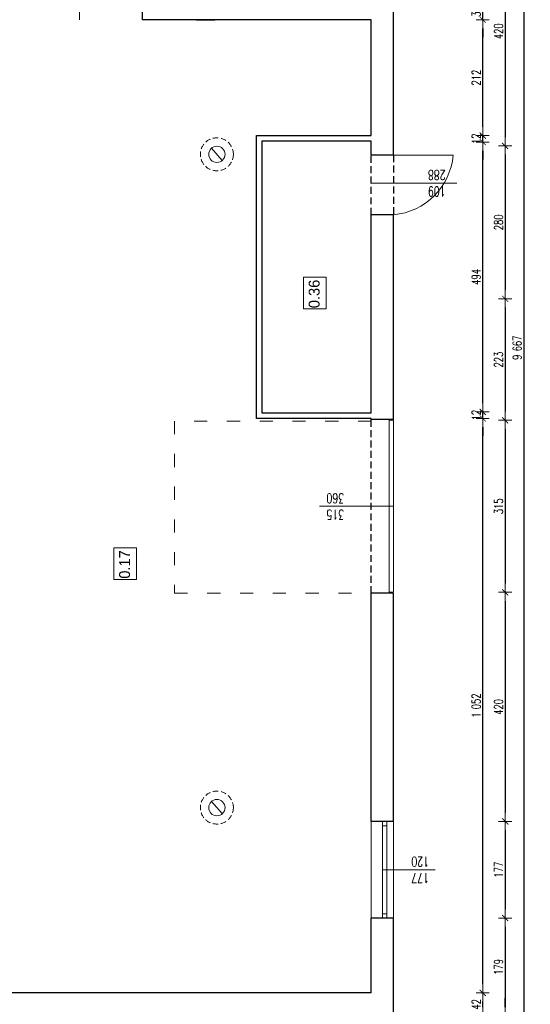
# Model space of a CAD drawing. Header units: millimetres. Extents: x -2948 to 78628, y 64669 to 215420.
# Tile 101 of 256: x 56661 to 57596, y 91853 to 93656. Entities that reach past the tile are written whole.
import ezdxf

# ---------------------------------------------------------------- set-up
doc = ezdxf.new("R2010")
doc.units = ezdxf.units.MM
for name, pattern in [('ACAD_ISO03W100', [30, 12, -18]), ('DASHED2', [0.375, 0.25, -0.125]), ('HIDDEN', [9.525, 6.35, -3.175])]:
    doc.linetypes.add(name, pattern=pattern)
for name, color, linetype, lineweight in [('-stolarka', 103, 'Continuous', 13), ('1_OPIS_OKNA', 60, 'Continuous', 13), ('kominy', 7, 'Continuous', 9), ('NOWE SCIANY', 3, 'Continuous', 13), ('OPIS', 2, 'Continuous', 13), ('pomiwszczenia', 95, 'Continuous', 20), ('POMOC', 1, 'Continuous', 13), ('SCIANY', 7, 'Continuous', 30), ('STOLARKA', 3, 'Continuous', 13), ('stolarka opis', 60, 'Continuous', 13), ('WYMIAR', 5, 'Continuous', 13), ('ŚCIANY', 7, 'Continuous', 30)]:
    doc.layers.add(name, color=color, linetype=linetype, lineweight=lineweight)
doc.layers.add('pomocnicza', color=4, linetype='Continuous')
doc.styles.add('style2', font='romans.shx', dxfattribs={"width": 0.7})
doc.dimstyles.new('100', dxfattribs={"dimscale": 80, "dimtxt": 0.2, "dimasz": 0.2, "dimexe": 1.25, "dimexo": 0.625, "dimgap": 0.05, "dimtad": 1, "dimdec": 0, "dimdsep": 46, "dimlunit": 6, "dimtxsty": 'style2', "dimblk1": 'TICK', "dimblk2": 'TICK', "dimsah": 1, "dimcen": 0.2, "dimse1": 1, "dimse2": 1, "dimclrd": 256, "dimclrt": 2, "dimadec": 0, "dimazin": 0, "dimtfac": 1, "dimtdec": 0, "dimtix": 1, "dimtmove": 1, "dimatfit": 0, "dimldrblk": 'DOTSMALL', "dimfxl": 1, "dimtolj": 1, "dimtzin": 0, "dimarcsym": 0})

# ---------------------------------------------------------------- blocks, each defined once
blk = doc.blocks.new('TICK')
at = {"color": 5}
for p, q in [((-1, 0), (1, 0)), ((0, -0.75), (0, 0.75))]:
    blk.add_line(p, q, dxfattribs=at)
at = {"const_width": 0.1}
blk.add_lwpolyline([(-0.35, -0.35), (0.35, 0.35)], dxfattribs=at)
blk = doc.blocks.new('*D1341')
at = {"layer": 'Defpoints', "color": 0, "ltscale": 2, "transparency": 16777216}
for p in [(57386, 93845.2), (57386, 93425.2), (57549.6, 93425.2)]:
    blk.add_point(p, dxfattribs=at)
at = {"layer": 'WYMIAR', "lineweight": -2, "ltscale": 2, "transparency": 16777216}
blk.add_line((57549.6, 93829.2), (57549.6, 93441.2), dxfattribs=at)
at = {"layer": 'WYMIAR', "lineweight": -2, "ltscale": 2, "transparency": 16777216, "xscale": 16, "yscale": 16, "zscale": 16}
for p, rotation in [((57549.6, 93845.2), 90), ((57549.6, 93425.2), 270)]:
    blk.add_blockref('TICK', p, dxfattribs=dict(at, rotation=rotation))
at = {"layer": 'WYMIAR', "color": 2, "ltscale": 2, "transparency": 16777216, "insert": (57537.6, 93635.2), "char_height": 16, "attachment_point": 5, "rotation": 90, "style": 'style2'}
blk.add_mtext('\\A1;420', dxfattribs=at)
blk = doc.blocks.new('_DotSmall')
at = {"layer": 'OPIS', "color": 0, "const_width": 0.5}
blk.add_lwpolyline([(-0.0625, 0, 1), (0.0625, 0, 1)], format="xyb", close=True, dxfattribs=at)
blk = doc.blocks.new('*D1342')
at = {"layer": 'Defpoints', "color": 0, "ltscale": 2, "transparency": 16777216}
for p in [(57386, 93425.2), (57386, 93145.2), (57549.6, 93145.2)]:
    blk.add_point(p, dxfattribs=at)
at = {"layer": 'WYMIAR', "lineweight": -2, "ltscale": 2, "transparency": 16777216}
blk.add_line((57549.6, 93409.2), (57549.6, 93161.2), dxfattribs=at)
at = {"layer": 'WYMIAR', "lineweight": -2, "ltscale": 2, "transparency": 16777216, "xscale": 16, "yscale": 16, "zscale": 16}
for p, rotation in [((57549.6, 93425.2), 90), ((57549.6, 93145.2), 270)]:
    blk.add_blockref('TICK', p, dxfattribs=dict(at, rotation=rotation))
at = {"layer": 'WYMIAR', "color": 2, "ltscale": 2, "transparency": 16777216, "insert": (57537.6, 93285.2), "char_height": 16, "attachment_point": 5, "rotation": 90, "style": 'style2'}
blk.add_mtext('\\A1;280', dxfattribs=at)
blk = doc.blocks.new('*D1343')
at = {"layer": 'Defpoints', "color": 0, "ltscale": 2, "transparency": 16777216}
for p in [(57386, 93145.2), (57386, 92922.7), (57549.6, 92922.7)]:
    blk.add_point(p, dxfattribs=at)
at = {"layer": 'WYMIAR', "lineweight": -2, "ltscale": 2, "transparency": 16777216}
blk.add_line((57549.6, 93129.2), (57549.6, 92938.7), dxfattribs=at)
at = {"layer": 'WYMIAR', "lineweight": -2, "ltscale": 2, "transparency": 16777216, "xscale": 16, "yscale": 16, "zscale": 16}
for p, rotation in [((57549.6, 93145.2), 90), ((57549.6, 92922.7), 270)]:
    blk.add_blockref('TICK', p, dxfattribs=dict(at, rotation=rotation))
at = {"layer": 'WYMIAR', "color": 2, "ltscale": 2, "transparency": 16777216, "insert": (57537.6, 93033.9), "char_height": 16, "attachment_point": 5, "rotation": 90, "style": 'style2'}
blk.add_mtext('\\A1;223', dxfattribs=at)
blk = doc.blocks.new('*D1344')
at = {"layer": 'Defpoints', "color": 0, "ltscale": 2, "transparency": 16777216}
for p in [(57386, 92922.7), (57386, 92607.7), (57549.6, 92607.7)]:
    blk.add_point(p, dxfattribs=at)
at = {"layer": 'WYMIAR', "lineweight": -2, "ltscale": 2, "transparency": 16777216}
blk.add_line((57549.6, 92906.7), (57549.6, 92623.7), dxfattribs=at)
at = {"layer": 'WYMIAR', "lineweight": -2, "ltscale": 2, "transparency": 16777216, "xscale": 16, "yscale": 16, "zscale": 16}
for p, rotation in [((57549.6, 92922.7), 90), ((57549.6, 92607.7), 270)]:
    blk.add_blockref('TICK', p, dxfattribs=dict(at, rotation=rotation))
at = {"layer": 'WYMIAR', "color": 2, "ltscale": 2, "transparency": 16777216, "insert": (57537.6, 92765.2), "char_height": 16, "attachment_point": 5, "rotation": 90, "style": 'style2'}
blk.add_mtext('\\A1;315', dxfattribs=at)
blk = doc.blocks.new('*D1345')
at = {"layer": 'Defpoints', "color": 0, "ltscale": 2, "transparency": 16777216}
for p in [(57386, 92607.7), (57386, 92188.2), (57549.6, 92188.2)]:
    blk.add_point(p, dxfattribs=at)
at = {"layer": 'WYMIAR', "lineweight": -2, "ltscale": 2, "transparency": 16777216}
blk.add_line((57549.6, 92591.7), (57549.6, 92204.2), dxfattribs=at)
at = {"layer": 'WYMIAR', "lineweight": -2, "ltscale": 2, "transparency": 16777216, "xscale": 16, "yscale": 16, "zscale": 16}
for p, rotation in [((57549.6, 92607.7), 90), ((57549.6, 92188.2), 270)]:
    blk.add_blockref('TICK', p, dxfattribs=dict(at, rotation=rotation))
at = {"layer": 'WYMIAR', "color": 2, "ltscale": 2, "transparency": 16777216, "insert": (57537.6, 92397.9), "char_height": 16, "attachment_point": 5, "rotation": 90, "style": 'style2'}
blk.add_mtext('\\A1;420', dxfattribs=at)
blk = doc.blocks.new('*D1346')
at = {"layer": 'Defpoints', "color": 0, "ltscale": 2, "transparency": 16777216}
for p in [(57386, 92188.2), (57386, 92011.2), (57549.6, 92011.2)]:
    blk.add_point(p, dxfattribs=at)
at = {"layer": 'WYMIAR', "lineweight": -2, "ltscale": 2, "transparency": 16777216}
blk.add_line((57549.6, 92172.2), (57549.6, 92027.2), dxfattribs=at)
at = {"layer": 'WYMIAR', "lineweight": -2, "ltscale": 2, "transparency": 16777216, "xscale": 16, "yscale": 16, "zscale": 16}
for p, rotation in [((57549.6, 92188.2), 90), ((57549.6, 92011.2), 270)]:
    blk.add_blockref('TICK', p, dxfattribs=dict(at, rotation=rotation))
at = {"layer": 'WYMIAR', "color": 2, "ltscale": 2, "transparency": 16777216, "insert": (57537.6, 92099.7), "char_height": 16, "attachment_point": 5, "rotation": 90, "style": 'style2'}
blk.add_mtext('\\A1;177', dxfattribs=at)
blk = doc.blocks.new('*D1347')
at = {"layer": 'Defpoints', "color": 0, "ltscale": 2, "transparency": 16777216}
for p in [(57386, 92011.2), (57358.1, 91832.2), (57549.6, 91832.2)]:
    blk.add_point(p, dxfattribs=at)
at = {"layer": 'WYMIAR', "lineweight": -2, "ltscale": 2, "transparency": 16777216}
blk.add_line((57549.6, 91995.2), (57549.6, 91848.2), dxfattribs=at)
at = {"layer": 'WYMIAR', "lineweight": -2, "ltscale": 2, "transparency": 16777216, "xscale": 16, "yscale": 16, "zscale": 16}
for p, rotation in [((57549.6, 92011.2), 90), ((57549.6, 91832.2), 270)]:
    blk.add_blockref('TICK', p, dxfattribs=dict(at, rotation=rotation))
at = {"layer": 'WYMIAR', "color": 2, "ltscale": 2, "transparency": 16777216, "insert": (57537.6, 91921.7), "char_height": 16, "attachment_point": 5, "rotation": 90, "style": 'style2'}
blk.add_mtext('\\A1;179', dxfattribs=at)
blk = doc.blocks.new('*D1348')
at = {"layer": 'Defpoints', "color": 0, "ltscale": 2, "transparency": 16777216}
for p in [(57358.1, 91832.2), (57547.4, 91802.2), (57549.6, 91802.2)]:
    blk.add_point(p, dxfattribs=at)
at = {"layer": 'WYMIAR', "lineweight": -2, "ltscale": 2, "transparency": 16777216}
for p, q in [((57549.6, 91848.2), (57549.6, 91864.2)), ((57549.6, 91832.2), (57549.6, 91802.2)), ((57549.6, 91786.2), (57549.6, 91770.2))]:
    blk.add_line(p, q, dxfattribs=at)
at = {"layer": 'WYMIAR', "lineweight": -2, "ltscale": 2, "transparency": 16777216, "xscale": 16, "yscale": 16, "zscale": 16}
for p, rotation in [((57549.6, 91832.2), 270), ((57549.6, 91802.2), 90)]:
    blk.add_blockref('TICK', p, dxfattribs=dict(at, rotation=rotation))
at = {"layer": 'WYMIAR', "color": 2, "ltscale": 2, "transparency": 16777216, "insert": (57537.6, 91817.2), "char_height": 16, "attachment_point": 5, "rotation": 90, "style": 'style2'}
blk.add_mtext('\\A1;30', dxfattribs=at)
blk = doc.blocks.new('*D1199')
at = {"layer": 'Defpoints', "color": 0, "ltscale": 2, "transparency": 16777216}
for p in [(57372, 97889.2), (57372, 88222.2), (57583.6, 88222.2)]:
    blk.add_point(p, dxfattribs=at)
at = {"layer": 'WYMIAR', "lineweight": -2, "ltscale": 2, "transparency": 16777216}
blk.add_line((57583.6, 97873.2), (57583.6, 88238.2), dxfattribs=at)
at = {"layer": 'WYMIAR', "lineweight": -2, "ltscale": 2, "transparency": 16777216, "xscale": 16, "yscale": 16, "zscale": 16}
for p, rotation in [((57583.6, 97889.2), 90), ((57583.6, 88222.2), 270)]:
    blk.add_blockref('TICK', p, dxfattribs=dict(at, rotation=rotation))
at = {"layer": 'WYMIAR', "color": 2, "ltscale": 2, "transparency": 16777216, "insert": (57571.6, 93055.7), "char_height": 16, "attachment_point": 5, "rotation": 90, "style": 'style2'}
blk.add_mtext('\\A1;9\xa0667', dxfattribs=at)
blk = doc.blocks.new('*D1254')
at = {"layer": 'Defpoints', "color": 0, "ltscale": 2, "transparency": 16777216}
for p in [(57304.3, 91874.2), (57508.6, 91874.2), (57304.3, 91832.2)]:
    blk.add_point(p, dxfattribs=at)
at = {"layer": 'WYMIAR', "lineweight": -2, "ltscale": 2, "transparency": 16777216}
blk.add_line((57508.6, 91848.2), (57508.6, 91858.2), dxfattribs=at)
at = {"layer": 'WYMIAR', "lineweight": -2, "ltscale": 2, "transparency": 16777216, "xscale": 16, "yscale": 16, "zscale": 16}
for p, rotation in [((57508.6, 91874.2), 90), ((57508.6, 91832.2), 270)]:
    blk.add_blockref('TICK', p, dxfattribs=dict(at, rotation=rotation))
at = {"layer": 'WYMIAR', "color": 2, "ltscale": 2, "transparency": 16777216, "insert": (57496.6, 91853.2), "char_height": 16, "attachment_point": 5, "rotation": 90, "style": 'style2'}
blk.add_mtext('\\A1;42', dxfattribs=at)
blk = doc.blocks.new('*D1255')
at = {"layer": 'Defpoints', "color": 0, "ltscale": 2, "transparency": 16777216}
for p in [(57304.3, 92926.2), (57508.6, 92926.2), (57304.3, 91874.2)]:
    blk.add_point(p, dxfattribs=at)
at = {"layer": 'WYMIAR', "lineweight": -2, "ltscale": 2, "transparency": 16777216}
blk.add_line((57508.6, 91890.2), (57508.6, 92910.2), dxfattribs=at)
at = {"layer": 'WYMIAR', "lineweight": -2, "ltscale": 2, "transparency": 16777216, "xscale": 16, "yscale": 16, "zscale": 16}
for p, rotation in [((57508.6, 92926.2), 90), ((57508.6, 91874.2), 270)]:
    blk.add_blockref('TICK', p, dxfattribs=dict(at, rotation=rotation))
at = {"layer": 'WYMIAR', "color": 2, "ltscale": 2, "transparency": 16777216, "insert": (57496.6, 92400.2), "char_height": 16, "attachment_point": 5, "rotation": 90, "style": 'style2'}
blk.add_mtext('\\A1;1\xa0052', dxfattribs=at)
blk = doc.blocks.new('*D1256')
at = {"layer": 'Defpoints', "color": 0, "ltscale": 2, "transparency": 16777216}
for p in [(57304.3, 92938.2), (57508.6, 92938.2), (57304.3, 92926.2)]:
    blk.add_point(p, dxfattribs=at)
at = {"layer": 'WYMIAR', "lineweight": -2, "ltscale": 2, "transparency": 16777216}
for p, q in [((57508.6, 92954.2), (57508.6, 92970.2)), ((57508.6, 92926.2), (57508.6, 92938.2)), ((57508.6, 92910.2), (57508.6, 92894.2))]:
    blk.add_line(p, q, dxfattribs=at)
at = {"layer": 'WYMIAR', "lineweight": -2, "ltscale": 2, "transparency": 16777216, "xscale": 16, "yscale": 16, "zscale": 16}
for p, rotation in [((57508.6, 92938.2), 270), ((57508.6, 92926.2), 90)]:
    blk.add_blockref('TICK', p, dxfattribs=dict(at, rotation=rotation))
at = {"layer": 'WYMIAR', "color": 2, "ltscale": 2, "transparency": 16777216, "insert": (57496.6, 92932.2), "char_height": 16, "attachment_point": 5, "rotation": 90, "style": 'style2'}
blk.add_mtext('\\A1;12', dxfattribs=at)
blk = doc.blocks.new('*D1257')
at = {"layer": 'Defpoints', "color": 0, "ltscale": 2, "transparency": 16777216}
for p in [(57304.3, 93432.2), (57508.6, 93432.2), (57304.3, 92938.2)]:
    blk.add_point(p, dxfattribs=at)
at = {"layer": 'WYMIAR', "lineweight": -2, "ltscale": 2, "transparency": 16777216}
blk.add_line((57508.6, 92954.2), (57508.6, 93416.2), dxfattribs=at)
at = {"layer": 'WYMIAR', "lineweight": -2, "ltscale": 2, "transparency": 16777216, "xscale": 16, "yscale": 16, "zscale": 16}
for p, rotation in [((57508.6, 93432.2), 90), ((57508.6, 92938.2), 270)]:
    blk.add_blockref('TICK', p, dxfattribs=dict(at, rotation=rotation))
at = {"layer": 'WYMIAR', "color": 2, "ltscale": 2, "transparency": 16777216, "insert": (57496.6, 93185.2), "char_height": 16, "attachment_point": 5, "rotation": 90, "style": 'style2'}
blk.add_mtext('\\A1;494', dxfattribs=at)
blk = doc.blocks.new('*D1258')
at = {"layer": 'Defpoints', "color": 0, "ltscale": 2, "transparency": 16777216}
for p in [(57304.3, 93444.2), (57508.6, 93444.2), (57304.3, 93432.2)]:
    blk.add_point(p, dxfattribs=at)
at = {"layer": 'WYMIAR', "lineweight": -2, "ltscale": 2, "transparency": 16777216}
for p, q in [((57508.6, 93460.2), (57508.6, 93476.2)), ((57508.6, 93432.2), (57508.6, 93444.2)), ((57508.6, 93416.2), (57508.6, 93400.2))]:
    blk.add_line(p, q, dxfattribs=at)
at = {"layer": 'WYMIAR', "lineweight": -2, "ltscale": 2, "transparency": 16777216, "xscale": 16, "yscale": 16, "zscale": 16}
for p, rotation in [((57508.6, 93444.2), 270), ((57508.6, 93432.2), 90)]:
    blk.add_blockref('TICK', p, dxfattribs=dict(at, rotation=rotation))
at = {"layer": 'WYMIAR', "color": 2, "ltscale": 2, "transparency": 16777216, "insert": (57496.6, 93438.2), "char_height": 16, "attachment_point": 5, "rotation": 90, "style": 'style2'}
blk.add_mtext('\\A1;12', dxfattribs=at)
blk = doc.blocks.new('*D1259')
at = {"layer": 'Defpoints', "color": 0, "ltscale": 2, "transparency": 16777216}
for p in [(57304.3, 93656.2), (57508.6, 93656.2), (57304.3, 93444.2)]:
    blk.add_point(p, dxfattribs=at)
at = {"layer": 'WYMIAR', "lineweight": -2, "ltscale": 2, "transparency": 16777216}
blk.add_line((57508.6, 93460.2), (57508.6, 93640.2), dxfattribs=at)
at = {"layer": 'WYMIAR', "lineweight": -2, "ltscale": 2, "transparency": 16777216, "xscale": 16, "yscale": 16, "zscale": 16}
for p, rotation in [((57508.6, 93656.2), 90), ((57508.6, 93444.2), 270)]:
    blk.add_blockref('TICK', p, dxfattribs=dict(at, rotation=rotation))
at = {"layer": 'WYMIAR', "color": 2, "ltscale": 2, "transparency": 16777216, "insert": (57496.6, 93550.2), "char_height": 16, "attachment_point": 5, "rotation": 90, "style": 'style2'}
blk.add_mtext('\\A1;212', dxfattribs=at)
blk = doc.blocks.new('*D1260')
at = {"layer": 'Defpoints', "color": 0, "ltscale": 2, "transparency": 16777216}
for p in [(57304.3, 93686.2), (57508.6, 93686.2), (57304.3, 93656.2)]:
    blk.add_point(p, dxfattribs=at)
at = {"layer": 'WYMIAR', "lineweight": -2, "ltscale": 2, "transparency": 16777216}
for p, q in [((57508.6, 93702.2), (57508.6, 93718.2)), ((57508.6, 93656.2), (57508.6, 93686.2)), ((57508.6, 93640.2), (57508.6, 93624.2))]:
    blk.add_line(p, q, dxfattribs=at)
at = {"layer": 'WYMIAR', "lineweight": -2, "ltscale": 2, "transparency": 16777216, "xscale": 16, "yscale": 16, "zscale": 16}
for p, rotation in [((57508.6, 93686.2), 270), ((57508.6, 93656.2), 90)]:
    blk.add_blockref('TICK', p, dxfattribs=dict(at, rotation=rotation))
at = {"layer": 'WYMIAR', "color": 2, "ltscale": 2, "transparency": 16777216, "insert": (57496.6, 93671.2), "char_height": 16, "attachment_point": 5, "rotation": 90, "style": 'style2'}
blk.add_mtext('\\A1;30', dxfattribs=at)

msp = doc.modelspace()

# ---------------------------------------------------------------- linework, layer by layer
at = {"layer": '-stolarka'}
for p, q in [((57325.3, 92188.2), (57325.3, 92011.2)), ((57333.3, 92180.2), (57325.3, 92180.2)), ((57333.3, 92188.2), (57333.3, 92011.2)), ((57333.3, 92019.2), (57325.3, 92019.2))]:
    msp.add_line(p, q, dxfattribs=at)
at = {"layer": '-stolarka', "ltscale": 2}
msp.add_lwpolyline([(57337.3, 92607.7), (57337.3, 92922.7), (57345.3, 92922.7), (57345.3, 92607.7)], close=True, dxfattribs=at)
msp.add_lwpolyline([(57337.3, 92607.7), (57337.3, 92922.7), (57345.3, 92922.7), (57345.3, 92607.7)], close=True, dxfattribs=at)
msp.add_lwpolyline([(57337.3, 92607.7), (57337.3, 92922.7), (57345.3, 92922.7), (57345.3, 92607.7)], close=True, dxfattribs=at)
at = {"layer": '1_OPIS_OKNA'}
msp.add_line((57421.7, 92099.7), (57325.3, 92099.7), dxfattribs=at)
at = {"layer": 'kominy', "ltscale": 2}
for points in [[(57031.7, 93398.7), (57012, 93420.9)], [(57031.7, 92202.4), (57012, 92224.6)]]:
    msp.add_lwpolyline(points, dxfattribs=at)
at = {"layer": 'kominy', "linetype": 'DASHED2', "ltscale": 40}
for centre in [(57021.9, 93409.8), (57021.9, 92213.5)]:
    msp.add_circle(centre, 30.2, dxfattribs=at)
at = {"layer": 'kominy', "ltscale": 2}
for centre in [(57021.9, 93409.8), (57021.9, 92213.5)]:
    msp.add_circle(centre, 14.9, dxfattribs=at)
at = {"layer": 'NOWE SCIANY'}
msp.add_line((56770.7, 93656.2), (56770.7, 93812.7), dxfattribs=at)
at = {"layer": 'NOWE SCIANY', "ltscale": 2}
msp.add_line((57018.3, 93656.2), (57263.3, 93656.2), dxfattribs=at)
at = {"layer": 'NOWE SCIANY'}
for points in [[(57304.3, 93444.2), (57304.3, 93444.2), (57094.3, 93444.2), (57094.3, 92926.2), (57304.3, 92926.2)], [(57104.3, 92936.2), (57104.3, 93434.2)], [(57304.3, 93434.2), (57104.3, 93434.2)], [(57304.3, 92936.2), (57104.3, 92936.2)]]:
    msp.add_lwpolyline(points, dxfattribs=at)
at = {"layer": 'NOWE SCIANY', "linetype": 'ACAD_ISO03W100', "ltscale": 2}
msp.add_lwpolyline([(57304.3, 92921.2), (56944.3, 92921.2), (56944.3, 92606.2), (57304.3, 92606.2)], dxfattribs=at)
at = {"layer": 'pomiwszczenia'}
for points in [[(57180.2, 93126.9), (57180.2, 93184.8), (57221.9, 93184.8), (57221.9, 93126.9)], [(56833.2, 92631.4), (56833.2, 92689.3), (56874.8, 92689.3), (56874.8, 92631.4)]]:
    msp.add_lwpolyline(points, close=True, dxfattribs=at)
at = {"layer": 'POMOC'}
for p, q in [((57460.9, 93357.1), (57304.3, 93357.1)), ((57304.3, 92011.2), (57304.3, 92188.2)), ((57345.3, 92188.2), (57345.3, 92011.2))]:
    msp.add_line(p, q, dxfattribs=at)
at = {"layer": 'pomocnicza', "linetype": 'HIDDEN', "ltscale": 2}
for p, q in [((57304.3, 93299.2), (57304.3, 93408.2)), ((57345.3, 93408.2), (57345.3, 93299.2)), ((57304.3, 92606.2), (57304.3, 92924.2)), ((57304.3, 92606.2), (57304.3, 92924.2))]:
    msp.add_line(p, q, dxfattribs=at)
at = {"layer": 'SCIANY', "ltscale": 2}
for points in [[(57263.3, 93656.2), (56885.8, 93656.2), (56885.8, 93686.2), (57263.3, 93686.2)], [(57304.3, 92926.2), (57094.3, 92926.2), (57094.3, 93444.2), (57304.3, 93444.2)], [(57304.3, 93434.2), (57104.3, 93434.2), (57104.3, 92936.2), (57304.3, 92936.2)]]:
    msp.add_lwpolyline(points, dxfattribs=at)
at = {"layer": 'STOLARKA', "ltscale": 2}
msp.add_line((57345.3, 93408.2), (57454.3, 93408.2), dxfattribs=at)
msp.add_arc((57334.9, 93418.6), 119.9, 275.0031, 354.9969, dxfattribs=at)
at = {"layer": 'stolarka opis'}
msp.add_line((57345.3, 92765.2), (57209.8, 92765.2), dxfattribs=at)
msp.add_line((57345.3, 92765.2), (57209.8, 92765.2), dxfattribs=at)
msp.add_line((57345.3, 92765.2), (57209.8, 92765.2), dxfattribs=at)
at = {"layer": 'ŚCIANY', "ltscale": 2}
for p, q in [((57345.3, 93408.2), (57345.3, 93845.2)), ((56984.3, 93656.2), (57018.3, 93656.2)), ((57304.3, 93656.2), (57263.3, 93656.2)), ((57304.3, 93444.2), (57304.3, 93656.2)), ((57304.3, 93408.2), (57304.3, 93434.2)), ((57345.3, 93408.2), (57304.3, 93408.2)), ((57345.3, 93299.2), (57304.3, 93299.2)), ((57304.3, 92936.2), (57304.3, 93299.2)), ((57345.3, 92924.2), (57345.3, 93299.2)), ((57304.3, 92924.2), (57304.3, 92926.2)), ((57345.3, 92924.2), (57304.3, 92924.2)), ((57304.3, 92188.2), (57304.3, 92606.2)), ((57345.3, 92606.2), (57304.3, 92606.2)), ((57345.3, 92188.2), (57345.3, 92606.2)), ((57345.3, 92188.2), (57304.3, 92188.2)), ((57304.3, 91874.2), (57304.3, 92011.2)), ((57345.3, 92011.2), (57304.3, 92011.2)), ((57345.3, 91743.2), (57345.3, 92011.2)), ((57018.3, 91874.2), (56143.3, 91874.2)), ((57304.3, 91874.2), (57018.3, 91874.2)), ((57304.3, 91874.2), (57304.3, 91884.2))]:
    msp.add_line(p, q, dxfattribs=at)

# ---------------------------------------------------------------- texts
at = {"layer": '1_OPIS_OKNA', "ltscale": 0.2, "insert": (57410.3, 92075.4), "char_height": 18, "width": 280.137, "attachment_point": 1, "rotation": 179.9915, "style": 'style2'}
msp.add_mtext('177\\P120', dxfattribs=at)
at = {"layer": 'OPIS', "linetype": 'Continuous', "ltscale": 0.2, "insert": (57440.6, 93332.8), "char_height": 18, "width": 280.137, "attachment_point": 1, "rotation": 179.9915, "style": 'style2'}
msp.add_mtext('109\\P288', dxfattribs=at)
at = {"layer": 'pomiwszczenia', "char_height": 20, "attachment_point": 5, "rotation": 90}
for s, insert in [('0.36', (57200.1, 93154.1)), ('0.17', (56853.1, 92658.7))]:
    msp.add_mtext_dynamic_manual_height_columns(s, width=0.766, gutter_width=4.5, heights=[0], dxfattribs=dict(at, insert=insert))
at = {"layer": 'stolarka opis', "linetype": 'Continuous', "lineweight": 13, "ltscale": 0.2, "insert": (57254.9, 92740.9), "char_height": 18, "width": 280.137, "attachment_point": 1, "rotation": 179.9915, "style": 'style2'}
msp.add_mtext('315\\P360', dxfattribs=at)

# ---------------------------------------------------------------- dimensions: what is measured, and where the dimension line sits
at = {"layer": 'WYMIAR', "ltscale": 2}
for base, p1, p2, picture, middle in [((57583.6, 88222.2), (57372, 97889.2), (57372, 88222.2), '*D1199', (57571.6, 93055.7)), ((57549.6, 93425.2), (57386, 93845.2), (57386, 93425.2), '*D1341', (57537.6, 93635.2)), ((57508.6, 93686.2), (57304.3, 93656.2), (57304.3, 93686.2), '*D1260', (57496.6, 93671.2)), ((57508.6, 93656.2), (57304.3, 93444.2), (57304.3, 93656.2), '*D1259', (57496.6, 93550.2)), ((57508.6, 93444.2), (57304.3, 93432.2), (57304.3, 93444.2), '*D1258', (57496.6, 93438.2)), ((57508.6, 93432.2), (57304.3, 92938.2), (57304.3, 93432.2), '*D1257', (57496.6, 93185.2)), ((57549.6, 93145.2), (57386, 93425.2), (57386, 93145.2), '*D1342', (57537.6, 93285.2)), ((57549.5871557, 92922.6701859), (57386.0165527, 93145.1701859), (57386.0165527, 92922.6701859), '*D1343', (57537.5871557, 93033.9201859)), ((57508.6, 92938.2), (57304.3, 92926.2), (57304.3, 92938.2), '*D1256', (57496.6, 92932.2)), ((57508.6, 92926.2), (57304.3, 91874.2), (57304.3, 92926.2), '*D1255', (57496.6, 92400.2)), ((57549.6, 92607.7), (57386, 92922.7), (57386, 92607.7), '*D1344', (57537.6, 92765.2)), ((57549.5871557, 92188.1701859), (57386.0165527, 92607.6701859), (57386.0165527, 92188.1701859), '*D1345', (57537.5871557, 92397.9201859)), ((57549.6, 92011.2), (57386, 92188.2), (57386, 92011.2), '*D1346', (57537.6, 92099.7)), ((57549.6, 91832.2), (57386, 92011.2), (57358.1, 91832.2), '*D1347', (57537.6, 91921.7)), ((57508.6, 91874.2), (57304.3, 91832.2), (57304.3, 91874.2), '*D1254', (57496.6, 91853.2)), ((57549.6, 91802.2), (57358.1, 91832.2), (57547.4, 91802.2), '*D1348', (57537.6, 91817.2))]:
    dim = msp.add_linear_dim(base=base, p1=p1, p2=p2, angle=90, dimstyle='100', dxfattribs=at)
    dim.commit()
    dim.dimension.update_dxf_attribs({"geometry": picture, "text_midpoint": middle})

doc.saveas('drawing.dxf')
